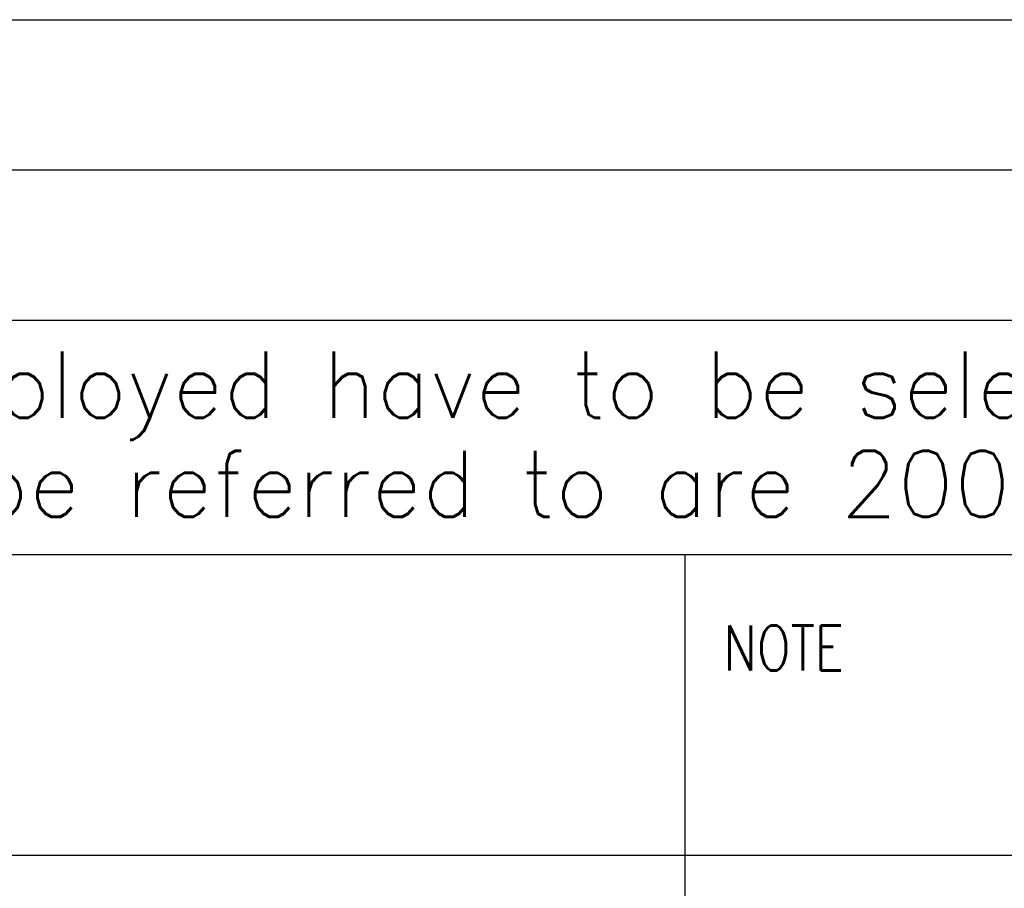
# Model space of a CAD drawing. Header units: millimetres. Extents: x 4 to 205, y 5 to 292.
# Tile 20 of 107: x 63 to 96, y 34 to 63. Entities that reach past the tile are written whole.
import ezdxf

# ---------------------------------------------------------------- set-up
doc = ezdxf.new("R2010")
doc.units = ezdxf.units.MM
doc.layers.add('1', color=7, linetype='CONTINUOUS')
doc.layers.add('256', color=7, linetype='CONTINUOUS')
doc.styles.add('blockfont', font='simplex.shx')

# ---------------------------------------------------------------- blocks, each defined once
blk = doc.blocks.new('TabularNote1')
at = {"layer": '1', "color": 172, "linetype": 'CONTINUOUS'}
for p, q in [((55.000004, 62.794265), (155.000004, 62.794265)), ((55.000004, 57.794265), (155.000004, 57.794265))]:
    blk.add_line(p, q, dxfattribs=at)

msp = doc.modelspace()

# ---------------------------------------------------------------- linework, layer by layer
at = {"layer": '256', "color": 4, "linetype": 'CONTINUOUS'}
for p, q in [((15, 57.794), (205, 57.794)), ((15, 35), (205, 35))]:
    msp.add_line(p, q, dxfattribs=at)
at = {"layer": '256', "color": 3, "linetype": 'CONTINUOUS'}
for p, q in [((15, 52.794), (205, 52.794)), ((55, 45), (155, 45)), ((85, 45), (85, 5))]:
    msp.add_line(p, q, dxfattribs=at)

# ---------------------------------------------------------------- block references
at = {"layer": '1', "color": 172, "linetype": 'CONTINUOUS', "lineweight": -3}
msp.add_blockref('TabularNote1', (0, 0), dxfattribs=at)

# ---------------------------------------------------------------- texts
at = {"layer": '256', "color": 3, "linetype": 'CONTINUOUS', "char_height": 2.2, "attachment_point": 8, "line_spacing_factor": 0.903614, "style": 'blockfont'}
for s, insert in [('\\W00.999;All materials employed have to be selected among RoHS compliant materials: ', (96.548, 48.818)), ('\\W00.998;the EC directives to be referred to are 2002/95/EC and correlated subsequent ones. ', (95.132, 45.518))]:
    msp.add_mtext(s, dxfattribs=dict(at, insert=insert))
at = {"layer": '256', "color": 4, "linetype": 'CONTINUOUS', "insert": (86.291, 41.141), "char_height": 1.5, "attachment_point": 7, "line_spacing_factor": 0.903614, "style": 'blockfont'}
msp.add_mtext('\\W00.788;NOTE ', dxfattribs=at)
at = {"layer": '256', "color": 1, "linetype": 'CONTINUOUS', "char_height": 2.3, "attachment_point": 7, "line_spacing_factor": 0.903614, "style": 'blockfont'}
for insert in [(94.732, 40.286), (94.732, 36.836)]:
    msp.add_mtext('\\W00.984;  ', dxfattribs=dict(at, insert=insert))

doc.saveas('drawing.dxf')
